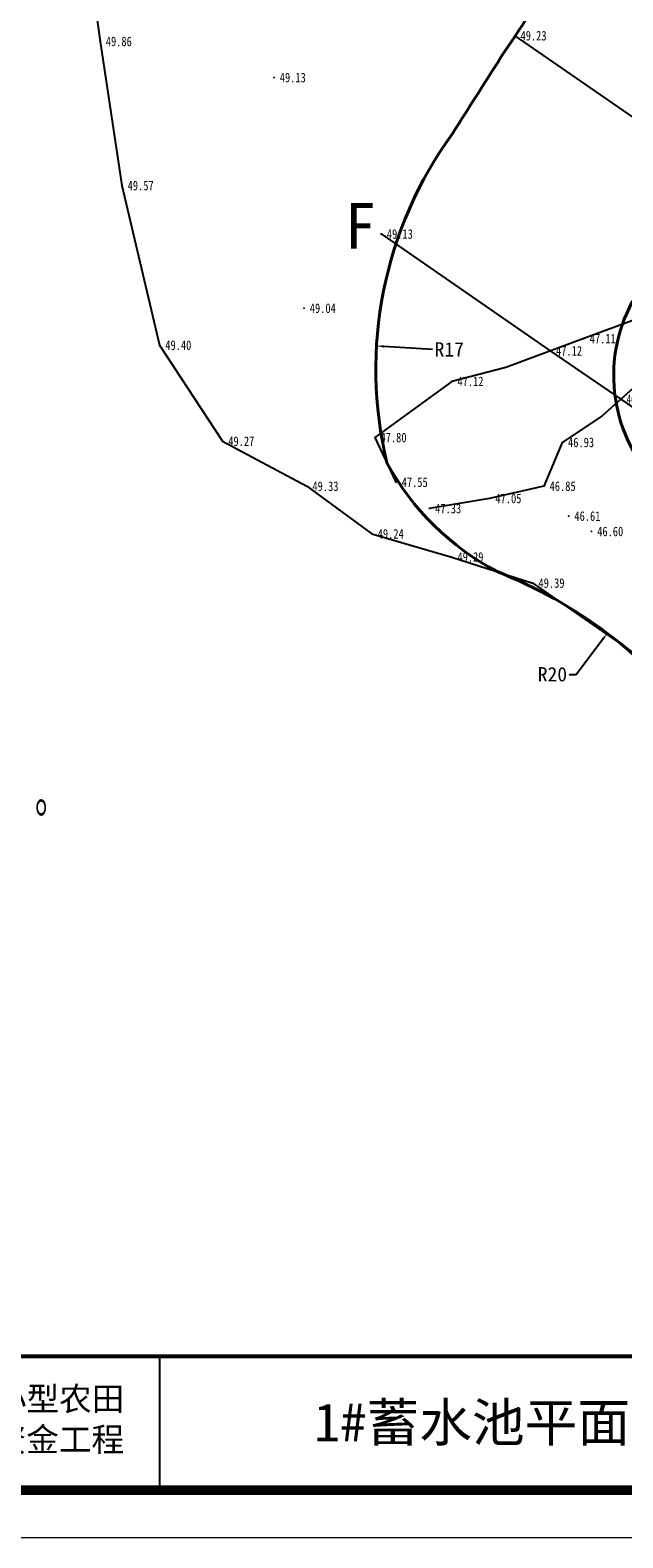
# Model space of a CAD drawing. Extents: x 555481 to 559434, y 3811529 to 3812446.
# Tile 12 of 37: x 556109 to 556134, y 3811899 to 3811962. Entities that reach past the tile are written whole.
import ezdxf
from ezdxf.enums import TextEntityAlignment as Align

# ---------------------------------------------------------------- set-up
doc = ezdxf.new("R2010")
doc.units = 0
doc.header["$LTSCALE"] = 0.5
doc.header["$PDSIZE"] = 0.2
doc.layers.get('0').update_dxf_attribs({"linetype": 'CONTINUOUS'})
doc.layers.get('Defpoints').update_dxf_attribs({"linetype": 'CONTINUOUS'})
for name, color, linetype in [('DMTZ', 8, 'CONTINUOUS'), ('GCD', 1, 'CONTINUOUS'), ('SXSS', 5, 'CONTINUOUS')]:
    doc.layers.add(name, color=color, linetype=linetype)
for name, color, linetype, lineweight in [('堤脚线', 2, 'CONTINUOUS', 40), ('文字', 7, 'CONTINUOUS', 13), ('标注半径', 7, 'CONTINUOUS', 40), ('设计断面', 4, 'CONTINUOUS', 40)]:
    doc.layers.add(name, color=color, linetype=linetype, lineweight=lineweight)
doc.styles.add('hz-e', font='hztxt_e.shx', dxfattribs={"width": 0.7, "height": 40, "bigfont": 'hztxt.shx'})
doc.styles.get("Standard").update_dxf_attribs({"font": 'rs.shx', "bigfont": 'hztxt.shx'})
doc.styles.add('宋体', font='txt')
doc.styles.add('正等线体', font='simhei.ttf')
doc.linetypes.add('10411', pattern='A,2,[150,AAA.SHX,S=1,R=0,X=0,Y=1],2,[151,AAA.SHX,S=1,R=0,X=0,Y=3],1e-11', length=4)
doc.dimstyles.get("Standard").update_dxf_attribs({"dimtxt": 0.18, "dimasz": 0.18, "dimexe": 0.18, "dimexo": 0.0625, "dimgap": 0.09, "dimtad": 0, "dimtih": 1, "dimtoh": 1, "dimdec": 4, "dimzin": 0, "dimdsep": 46, "dimtxsty": 'Standard', "dimcen": 0.09, "dimadec": 0, "dimazin": 0, "dimtfac": 1, "dimtdec": 4, "dimtofl": 0, "dimtmove": 0, "dimatfit": 3, "dimfxl": 0, "dimtolj": 1, "dimtzin": 0, "dimarcsym": 0})

# ---------------------------------------------------------------- blocks, each defined once
blk = doc.blocks.new('GC200')
at = {"linetype": 'Continuous', "const_width": 0.2, "flags": 128}
blk.add_lwpolyline([(-0.1, 0, 1), (0.1, 0, 1)], format="xyb", close=True, dxfattribs=at)
blk = doc.blocks.new('tk')
blk.add_line((1650, 190), (1650, 50))
at = {"lineweight": 0}
blk.add_line((4200, 0), (0, 0), dxfattribs=at)
at = {"lineweight": 0, "const_width": 10}
blk.add_lwpolyline([(250, 2920), (4150, 2920), (4150, 50), (250, 50)], close=True, dxfattribs=at)
at = {"lineweight": 0, "const_width": 4}
blk.add_lwpolyline([(4150, 190), (250, 190)], dxfattribs=at)
blk = doc.blocks.new('tk1')
at = {"color": 0}
blk.add_blockref('tk', (0, 0), dxfattribs=at)
at = {"style": '宋体'}
for s, p in [('贾汪区2018年度小型农田', (1425.7, 146)), ('水利重点县节余资金工程', (1425.4, 103.5))]:
    blk.add_text(s, height=25, dxfattribs=at).set_placement(p, align=Align.MIDDLE)
blk = doc.blocks.new('*D81')
at = {"layer": 'Defpoints', "color": 0, "linetype": 'Continuous', "transparency": 16777216}
for p in [(556123.699, 3811948.82, 51.959), (556140.563, 3811947.803, 51.959)]:
    blk.add_point(p, dxfattribs=at)
at = {"layer": '标注半径', "color": 0, "linetype": 'Continuous', "lineweight": -2, "transparency": 16777216}
blk.add_line((556126.048, 3811948.679), (556123.998, 3811948.802), dxfattribs=at)
at = {"layer": '标注半径', "color": 0, "linetype": 'Continuous', "transparency": 16777216}
blk.add_solid([(556124.001, 3811948.852), (556123.995, 3811948.752), (556123.699, 3811948.82)], dxfattribs=at)
at = {"layer": '标注半径', "color": 0, "linetype": 'Continuous', "lineweight": -3, "transparency": 16777216, "insert": (556126.743, 3811948.679), "char_height": 0.6, "attachment_point": 5, "style": '宋体'}
blk.add_mtext('\\A1;R17', dxfattribs=at)
blk = doc.blocks.new('*D82')
at = {"layer": 'Defpoints', "color": 0, "linetype": 'Continuous', "transparency": 16777216}
for p in [(556133.352, 3811936.793, 51.959), (556121.511, 3811921.067, 51.959)]:
    blk.add_point(p, dxfattribs=at)
at = {"layer": '标注半径', "color": 0, "linetype": 'Continuous', "lineweight": -2, "transparency": 16777216}
for p, q in [((556132.056, 3811935.072), (556133.171, 3811936.554)), ((556131.756, 3811935.072), (556132.056, 3811935.072))]:
    blk.add_line(p, q, dxfattribs=at)
at = {"layer": '标注半径', "color": 0, "linetype": 'Continuous', "transparency": 16777216}
blk.add_solid([(556133.131, 3811936.584), (556133.211, 3811936.524), (556133.352, 3811936.793)], dxfattribs=at)
at = {"layer": '标注半径', "color": 0, "linetype": 'Continuous', "lineweight": -3, "transparency": 16777216, "insert": (556131.058, 3811935.072), "char_height": 0.6, "attachment_point": 5, "style": '宋体'}
blk.add_mtext('\\A1;R20', dxfattribs=at)

msp = doc.modelspace()

# ---------------------------------------------------------------- linework, layer by layer
at = {"linetype": 'Continuous', "flags": 128}
for points, elevation in [([(556129.48268, 3811961.80863), (556135.7825, 3811957.44514), (556138.27544, 3811955.73394), (556142.64267, 3811952.73413), (556144.74612, 3811951.28167), (556145.99139, 3811950.40757), (556147.27163, 3811949.53734), (556150.13217, 3811947.56466), (556151.79283, 3811946.42676), (556161.66795, 3811939.60602), (556163.54377, 3811938.33036), (556169.11071, 3811934.50063)], 49.229), ([(556123.89302, 3811953.50742), (556130.96798, 3811948.61836), (556133.92041, 3811946.5933), (556137.08265, 3811944.418), (556138.93698, 3811943.1356), (556141.69822, 3811941.23366), (556144.47094, 3811939.33176), (556151.0412, 3811934.79762), (556152.51178, 3811933.78647), (556157.06193, 3811930.64095)], 49.125)]:
    msp.add_lwpolyline(points, dxfattribs=dict(at, elevation=elevation))
at = {"layer": 'DMTZ', "linetype": '10411', "ltscale": 0.5, "flags": 128}
for points, elevation in [([(556110.899, 3811968.962), (556111.426, 3811966.743), (556112.142, 3811961.569), (556113.057, 3811955.536), (556114.631, 3811948.855), (556117.264, 3811944.833), (556120.782, 3811942.948), (556123.512, 3811940.958), (556126.845, 3811939.986), (556130.235, 3811938.896), (556134.399, 3811936.007), (556136.903, 3811933.232), (556139.565, 3811930.443), (556142.555, 3811928.919), (556145.494, 3811928.534), (556147.767, 3811929.63), (556150.707, 3811932.61), (556153.985, 3811934.717), (556159.094, 3811937.229), (556163.426, 3811938.301), (556167.102, 3811939.096), (556170.521, 3811940.961), (556173.368, 3811944.975), (556175.091, 3811946.964)], 50.713), ([(556139.025, 3811950.256), (556135.993, 3811948.443), (556133.13, 3811945.884), (556131.471, 3811944.784), (556130.701, 3811942.952), (556128.432, 3811942.439), (556125.914, 3811942.016)], 47.333)]:
    msp.add_lwpolyline(points, dxfattribs=dict(at, elevation=elevation))
at = {"layer": 'SXSS', "linetype": '10411', "ltscale": 0.5, "elevation": 47.685, "flags": 128}
msp.add_lwpolyline([(556137.755, 3811951.766), (556135.858, 3811950.411), (556132.376, 3811949.126), (556129.11, 3811947.915), (556126.846, 3811947.339), (556123.63, 3811944.987), (556124.515, 3811943.116)], dxfattribs=at)
at = {"layer": '堤脚线', "linetype": 'Continuous', "elevation": 56.32124, "flags": 128}
msp.add_lwpolyline([(556141.58372, 3811962.18251), (556140.5354, 3811960.32828), (556138.03229, 3811955.90085), (556135.809, 3811952.69763), (556134.39816, 3811950.66496), (556134.39816, 3811950.66496, 0.33393646), (556135.55613, 3811942.96597, 0.35149494), (556151.91337, 3811940.56533), (556154.49267, 3811942.0009, 0.15178801), (556156.30839, 3811944.10383), (556157.7767, 3811947.85132), (556159.69566, 3811952.74896, -0.06911418), (556160.53384, 3811954.2424), (556165.32499, 3811961.60344, 0.08744173), (556166.1185, 3811963.46701)], format="xyb", dxfattribs=at)
at = {"layer": '设计断面', "linetype": 'Continuous', "elevation": 51.959, "flags": 128}
msp.add_lwpolyline([(556133.35166, 3811968.53566, -0.03841268), (556129.04081, 3811961.11695, 0.00065262), (556126.88716, 3811957.72237, 0.21948571), (556124.13774, 3811943.92212, 0.14689526), (556128.7464, 3811939.37464, -0.13611635), (556137.143, 3811933.032, 0.23515614), (556144.5758, 3811929.23106, 0.11856876), (556150.947, 3811932.61, -0.06947345), (556159.334, 3811937.229, 0.11085845), (556162.37836, 3811939.1229, 0.02656786), (556165.684, 3811943.5365, 0.09575396), (556167.71443, 3811947.69154, -0.08473661), (556169.99071, 3811951.65632, 0.13815143), (556171.7455, 3811955.796, 0.09953685), (556171.26048, 3811962.51602, -0.43771949)], format="xyb", dxfattribs=at)

# ---------------------------------------------------------------- block references
at = {"linetype": 'Continuous', "xscale": 0.04000000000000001, "yscale": 0.04000000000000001, "zscale": 0.04000000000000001}
msp.add_blockref('tk1', (556048.63022, 3811898.92756), dxfattribs=at)
at = {"layer": 'GCD', "linetype": 'Continuous'}
ref = msp.add_blockref('GC200', (556112.142, 3811961.569, 49.855), dxfattribs=dict(at, xscale=0.1999999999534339, yscale=0.2000000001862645, zscale=0.2))
ref.add_attrib('height', '49.86', dxfattribs={"linetype": 'Continuous', "height": 0.4, "style": '正等线体', "width": 0.8}).set_placement((556112.382, 3811961.569, 49.855), align=Align.MIDDLE_LEFT)
ref = msp.add_blockref('GC200', (556129.48268, 3811961.80863, 49.229), dxfattribs=dict(at, xscale=0.1999999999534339, yscale=0.2000000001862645, zscale=0.2))
ref.add_attrib('height', '49.23', dxfattribs={"linetype": 'Continuous', "height": 0.4, "style": '正等线体', "width": 0.8}).set_placement((556129.72268, 3811961.80863, 49.229), align=Align.MIDDLE_LEFT)
ref = msp.add_blockref('GC200', (556119.417, 3811960.057, 49.125), dxfattribs=dict(at, xscale=0.1999999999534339, yscale=0.2000000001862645, zscale=0.2))
ref.add_attrib('height', '49.13', dxfattribs={"linetype": 'Continuous', "height": 0.4, "style": '正等线体', "width": 0.8}).set_placement((556119.657, 3811960.057, 49.125), align=Align.MIDDLE_LEFT)
ref = msp.add_blockref('GC200', (556113.057, 3811955.536, 49.57), dxfattribs=dict(at, xscale=0.1999999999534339, yscale=0.2000000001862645, zscale=0.2))
ref.add_attrib('height', '49.57', dxfattribs={"linetype": 'Continuous', "height": 0.4, "style": '正等线体', "width": 0.8}).set_placement((556113.297, 3811955.536, 49.57), align=Align.MIDDLE_LEFT)
ref = msp.add_blockref('GC200', (556123.89302, 3811953.50742, 49.125), dxfattribs=dict(at, xscale=0.1999999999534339, yscale=0.2000000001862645, zscale=0.2))
ref.add_attrib('height', '49.13', dxfattribs={"linetype": 'Continuous', "height": 0.4, "style": '正等线体', "width": 0.8}).set_placement((556124.13302, 3811953.50742, 49.125), align=Align.MIDDLE_LEFT)
ref = msp.add_blockref('GC200', (556120.672, 3811950.401, 49.043), dxfattribs=dict(at, xscale=0.1999999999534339, yscale=0.2000000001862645, zscale=0.2))
ref.add_attrib('height', '49.04', dxfattribs={"linetype": 'Continuous', "height": 0.4, "style": '正等线体', "width": 0.8}).set_placement((556120.912, 3811950.401, 49.043), align=Align.MIDDLE_LEFT)
ref = msp.add_blockref('GC200', (556114.631, 3811948.855, 49.404), dxfattribs=dict(at, xscale=0.1999999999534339, yscale=0.2000000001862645, zscale=0.2))
ref.add_attrib('height', '49.40', dxfattribs={"linetype": 'Continuous', "height": 0.4, "style": '正等线体', "width": 0.8}).set_placement((556114.871, 3811948.855, 49.404), align=Align.MIDDLE_LEFT)
ref = msp.add_blockref('GC200', (556132.376, 3811949.126, 47.109), dxfattribs=dict(at, xscale=0.1999999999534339, yscale=0.2000000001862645, zscale=0.2))
ref.add_attrib('height', '47.11', dxfattribs={"linetype": 'Continuous', "height": 0.4, "style": '正等线体', "width": 0.8}).set_placement((556132.616, 3811949.126, 47.109), align=Align.MIDDLE_LEFT)
ref = msp.add_blockref('GC200', (556130.96798, 3811948.61836, 47.115), dxfattribs=dict(at, xscale=0.1999999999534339, yscale=0.2000000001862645, zscale=0.2))
ref.add_attrib('height', '47.12', dxfattribs={"linetype": 'Continuous', "height": 0.4, "style": '正等线体', "width": 0.8}).set_placement((556131.20798, 3811948.61836, 47.115), align=Align.MIDDLE_LEFT)
ref = msp.add_blockref('GC200', (556126.846, 3811947.339, 47.115), dxfattribs=dict(at, xscale=0.1999999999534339, yscale=0.2000000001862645, zscale=0.2))
ref.add_attrib('height', '47.12', dxfattribs={"linetype": 'Continuous', "height": 0.4, "style": '正等线体', "width": 0.8}).set_placement((556127.086, 3811947.339, 47.115), align=Align.MIDDLE_LEFT)
ref = msp.add_blockref('GC200', (556133.92041, 3811946.5933, 46.981), dxfattribs=dict(at, xscale=0.1999999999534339, yscale=0.2000000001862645, zscale=0.2))
ref.add_attrib('height', '46.98', dxfattribs={"linetype": 'Continuous', "height": 0.4, "style": '正等线体', "width": 0.8}).set_placement((556134.16041, 3811946.5933, 46.981), align=Align.MIDDLE_LEFT)
ref = msp.add_blockref('GC200', (556123.63, 3811944.987, 47.797), dxfattribs=dict(at, xscale=0.1999999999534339, yscale=0.2000000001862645, zscale=0.2))
ref.add_attrib('height', '47.80', dxfattribs={"linetype": 'Continuous', "height": 0.4, "style": '正等线体', "width": 0.8}).set_placement((556123.87, 3811944.987, 47.797), align=Align.MIDDLE_LEFT)
ref = msp.add_blockref('GC200', (556117.264, 3811944.833, 49.274), dxfattribs=dict(at, xscale=0.1999999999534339, yscale=0.2000000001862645, zscale=0.2))
ref.add_attrib('height', '49.27', dxfattribs={"linetype": 'Continuous', "height": 0.4, "style": '正等线体', "width": 0.8}).set_placement((556117.504, 3811944.833, 49.274), align=Align.MIDDLE_LEFT)
ref = msp.add_blockref('GC200', (556131.471, 3811944.784, 46.928), dxfattribs=dict(at, xscale=0.1999999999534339, yscale=0.2000000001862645, zscale=0.2))
ref.add_attrib('height', '46.93', dxfattribs={"linetype": 'Continuous', "height": 0.4, "style": '正等线体', "width": 0.8}).set_placement((556131.711, 3811944.784, 46.928), align=Align.MIDDLE_LEFT)
ref = msp.add_blockref('GC200', (556124.515, 3811943.116, 47.546), dxfattribs=dict(at, xscale=0.1999999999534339, yscale=0.2000000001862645, zscale=0.2))
ref.add_attrib('height', '47.55', dxfattribs={"linetype": 'Continuous', "height": 0.4, "style": '正等线体', "width": 0.8}).set_placement((556124.755, 3811943.116, 47.546), align=Align.MIDDLE_LEFT)
ref = msp.add_blockref('GC200', (556120.782, 3811942.948, 49.326), dxfattribs=dict(at, xscale=0.1999999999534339, yscale=0.2000000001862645, zscale=0.2))
ref.add_attrib('height', '49.33', dxfattribs={"linetype": 'Continuous', "height": 0.4, "style": '正等线体', "width": 0.8}).set_placement((556121.022, 3811942.948, 49.326), align=Align.MIDDLE_LEFT)
ref = msp.add_blockref('GC200', (556128.432, 3811942.439, 47.053), dxfattribs=dict(at, xscale=0.1999999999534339, yscale=0.2000000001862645, zscale=0.2))
ref.add_attrib('height', '47.05', dxfattribs={"linetype": 'Continuous', "height": 0.4, "style": '正等线体', "width": 0.8}).set_placement((556128.672, 3811942.439, 47.053), align=Align.MIDDLE_LEFT)
ref = msp.add_blockref('GC200', (556130.701, 3811942.952, 46.854), dxfattribs=dict(at, xscale=0.1999999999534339, yscale=0.2000000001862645, zscale=0.2))
ref.add_attrib('height', '46.85', dxfattribs={"linetype": 'Continuous', "height": 0.4, "style": '正等线体', "width": 0.8}).set_placement((556130.941, 3811942.952, 46.854), align=Align.MIDDLE_LEFT)
ref = msp.add_blockref('GC200', (556125.914, 3811942.016, 47.333), dxfattribs=dict(at, xscale=0.1999999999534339, yscale=0.2000000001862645, zscale=0.2))
ref.add_attrib('height', '47.33', dxfattribs={"linetype": 'Continuous', "height": 0.4, "style": '正等线体', "width": 0.8}).set_placement((556126.154, 3811942.016, 47.333), align=Align.MIDDLE_LEFT)
ref = msp.add_blockref('GC200', (556131.736, 3811941.7, 46.608), dxfattribs=dict(at, xscale=0.1999999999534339, yscale=0.2000000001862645, zscale=0.2))
ref.add_attrib('height', '46.61', dxfattribs={"linetype": 'Continuous', "height": 0.4, "style": '正等线体', "width": 0.8}).set_placement((556131.976, 3811941.7, 46.608), align=Align.MIDDLE_LEFT)
ref = msp.add_blockref('GC200', (556123.512, 3811940.958, 49.243), dxfattribs=dict(at, xscale=0.1999999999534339, yscale=0.2000000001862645, zscale=0.2))
ref.add_attrib('height', '49.24', dxfattribs={"linetype": 'Continuous', "height": 0.4, "style": '正等线体', "width": 0.8}).set_placement((556123.752, 3811940.958, 49.243), align=Align.MIDDLE_LEFT)
ref = msp.add_blockref('GC200', (556132.69, 3811941.058, 46.6), dxfattribs=dict(at, xscale=0.1999999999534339, yscale=0.2000000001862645, zscale=0.2))
ref.add_attrib('height', '46.60', dxfattribs={"linetype": 'Continuous', "height": 0.4, "style": '正等线体', "width": 0.8}).set_placement((556132.93, 3811941.058, 46.6), align=Align.MIDDLE_LEFT)
ref = msp.add_blockref('GC200', (556126.845, 3811939.986, 49.288), dxfattribs=dict(at, xscale=0.1999999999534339, yscale=0.2000000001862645, zscale=0.2))
ref.add_attrib('height', '49.29', dxfattribs={"linetype": 'Continuous', "height": 0.4, "style": '正等线体', "width": 0.8}).set_placement((556127.085, 3811939.986, 49.288), align=Align.MIDDLE_LEFT)
ref = msp.add_blockref('GC200', (556130.235, 3811938.896, 49.387), dxfattribs=dict(at, xscale=0.1999999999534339, yscale=0.2000000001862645, zscale=0.2))
ref.add_attrib('height', '49.39', dxfattribs={"linetype": 'Continuous', "height": 0.4, "style": '正等线体', "width": 0.8}).set_placement((556130.475, 3811938.896, 49.387), align=Align.MIDDLE_LEFT)

# ---------------------------------------------------------------- texts
at = {"linetype": 'Continuous', "style": '宋体'}
msp.add_text('F', height=1.92, dxfattribs=at).set_placement((556122.36863, 3811952.88895))
at = {"style": '宋体', "width": 1.01}
msp.add_text('1#蓄水池平面图', height=1.6, dxfattribs=at).set_placement((556128.79641, 3811903.76141), align=Align.MIDDLE_CENTER)
at = {"layer": '文字', "color": 0, "insert": (556077.33455, 3811934.28644), "char_height": 1.944, "width": 95.6012171, "attachment_point": 1, "style": 'hz-e'}
msp.add_mtext('说明：\\P     1、本图尺寸高程以米计（1985国家高程基准）。\\P  ', dxfattribs=at)

# ---------------------------------------------------------------- dimensions: what is measured, and where the dimension line sits
at = {"layer": '标注半径', "linetype": 'Continuous', "lineweight": -3}
for center, mpoint, picture, middle in [((556140.56273, 3811947.80254, 51.959), (556123.69891, 3811948.82042, 51.959), '*D81', (556126.04775, 3811948.67865)), ((556121.51124, 3811921.06731, 51.959), (556133.35188, 3811936.79324, 51.959), '*D82', (556131.05771, 3811935.07226))]:
    dim = msp.add_radius_dim(center=center, mpoint=mpoint, dimstyle='Standard', override={"dimtxt": 0.6, "dimasz": 0.3, "dimdec": 0, "dimtxsty": '宋体'}, dxfattribs=at)
    dim.commit()
    dim.dimension.update_dxf_attribs({"geometry": picture, "text_midpoint": middle, "dimtype": 164})

doc.saveas('drawing.dxf')
